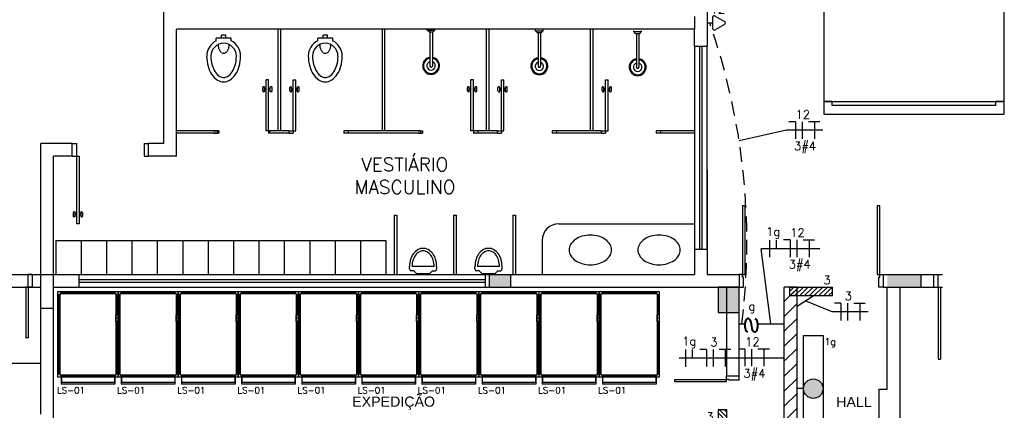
# Model space of a CAD drawing. Extents: x -118.2 to -44.5, y -40.2 to 1.8.
# Tile 51 of 56: x -89.7 to -78.1, y -10 to -5.4. Entities that reach past the tile are written whole.
import ezdxf
from ezdxf.enums import TextEntityAlignment as Align

# ---------------------------------------------------------------- set-up
doc = ezdxf.new("R2010")
doc.units = 0
doc.header["$MEASUREMENT"] = 0
doc.linetypes.add('HIDDEN', pattern=[0.375, 0.25, -0.125])
for name, color, linetype in [('calha', 150, 'Continuous'), ('CIRCUITOS', 2, 'Continuous'), ('Emergencia', 1, 'Continuous'), ('ILUMINACAO', 1, 'Continuous'), ('INTERRUPTORES', 1, 'Continuous'), ('LINHA', 40, 'Continuous'), ('PAREDES', 8, 'Continuous'), ('TOMADAS_ENERGIA', 1, 'Continuous'), ('TUB_ELETRICA', 5, 'Continuous'), ('TXT-AMB', 4, 'Continuous')]:
    doc.layers.add(name, color=color, linetype=linetype)
doc.styles.add('20--4-0', font='romans.shx', dxfattribs={"height": 0.08})
doc.styles.add('50-30', font='romans.shx', dxfattribs={"height": 0.16})
doc.styles.add('ROMANS', font='romans')
doc.styles.add('Texto Ambiente 1-50', font='arial.ttf', dxfattribs={"height": 0.12})

# ---------------------------------------------------------------- blocks, each defined once
blk = doc.blocks.new('PORTA 120 DUPLA')
at = {"layer": 'PAREDES'}
for p, q in [((-96.829, 44.041), (-96.779, 44.041)), ((-96.779, 44.041), (-96.779, 43.921)), ((-95.579, 44.041), (-95.579, 43.921)), ((-95.579, 44.041), (-95.529, 44.041)), ((-96.789, 43.891), (-96.829, 43.891)), ((-96.789, 43.921), (-96.789, 43.891)), ((-96.779, 43.921), (-96.789, 43.921)), ((-96.789, 43.891), (-96.789, 43.281)), ((-96.759, 43.891), (-96.789, 43.891)), ((-96.759, 43.281), (-96.759, 43.891)), ((-95.599, 43.891), (-95.599, 43.281)), ((-95.599, 43.891), (-95.569, 43.891)), ((-95.579, 43.921), (-95.569, 43.921)), ((-95.569, 43.921), (-95.569, 43.891)), ((-95.569, 43.281), (-95.569, 43.891)), ((-95.569, 43.891), (-95.529, 43.891)), ((-96.789, 43.281), (-96.759, 43.281)), ((-95.599, 43.281), (-95.569, 43.281))]:
    blk.add_line(p, q, dxfattribs=at)
blk = doc.blocks.new('PORTA 1.60X2.10 DUPLA')
at = {"layer": 'PAREDES'}
for p, q in [((-103.693, 43.276), (-103.643, 43.276)), ((-103.643, 43.276), (-103.643, 43.156)), ((-102.043, 43.276), (-102.043, 43.156)), ((-101.993, 43.276), (-102.043, 43.276)), ((-103.653, 43.126), (-103.693, 43.126)), ((-103.643, 43.156), (-103.653, 43.156)), ((-103.653, 43.156), (-103.653, 43.126)), ((-103.623, 43.126), (-103.653, 43.126)), ((-103.653, 43.126), (-103.653, 42.316)), ((-103.623, 42.316), (-103.623, 43.126)), ((-102.033, 43.126), (-102.063, 43.126)), ((-102.063, 43.126), (-102.063, 42.316)), ((-102.043, 43.156), (-102.033, 43.156)), ((-102.033, 43.156), (-102.033, 43.126)), ((-102.033, 42.316), (-102.033, 43.126)), ((-102.033, 43.126), (-101.993, 43.126)), ((-103.653, 42.316), (-103.623, 42.316)), ((-102.063, 42.316), (-102.033, 42.316))]:
    blk.add_line(p, q, dxfattribs=at)
blk = doc.blocks.new('LS-01')
at = {"layer": 'PAREDES'}
for p, q in [((-156.233, 63.489), (-156.233, 63.407)), ((-155.599, 63.426), (-156.233, 63.426)), ((-155.599, 63.407), (-156.233, 63.407)), ((-156.231, 63.489), (-156.231, 63.426)), ((-155.602, 63.489), (-155.602, 63.426)), ((-155.599, 63.489), (-155.599, 63.407))]:
    blk.add_line(p, q, dxfattribs=at)
for points in [[(-156.271, 64.466), (-156.246, 64.466), (-156.246, 64.479), (-156.233, 64.479), (-156.233, 64.504)], [(-156.259, 63.527), (-156.259, 64.466)], [(-155.586, 64.479), (-155.586, 63.515), (-156.246, 63.515), (-156.246, 64.479), (-155.586, 64.479)], [(-156.233, 64.492), (-155.599, 64.492)], [(-155.599, 64.504), (-155.599, 64.479), (-155.586, 64.479), (-155.586, 64.466), (-155.561, 64.466)], [(-155.574, 64.466), (-155.574, 64.225)], [(-155.561, 64.225), (-155.586, 64.225)], [(-155.561, 64.149), (-155.586, 64.149), (-155.586, 64.225), (-155.561, 64.225), (-155.561, 64.149)], [(-155.561, 64.187), (-155.586, 64.187), (-155.586, 64.187)], [(-155.561, 64.149), (-155.586, 64.149)], [(-155.574, 64.149), (-155.574, 63.527)], [(-156.233, 63.489), (-156.233, 63.515), (-156.246, 63.515), (-156.246, 63.527), (-156.271, 63.527)], [(-155.561, 63.527), (-155.586, 63.527), (-155.586, 63.515), (-155.599, 63.515), (-155.599, 63.489)], [(-155.599, 63.502), (-156.233, 63.502)]]:
    blk.add_lwpolyline(points, dxfattribs=at)
blk.add_lwpolyline([(-156.271, 63.489), (-156.271, 64.504), (-155.561, 64.504), (-155.561, 63.489)], close=True, dxfattribs=at)
at = {"layer": 'PAREDES', "style": '20--4-0'}
blk.add_text('LS-01', height=0.075, dxfattribs=at).set_placement((-156.282, 63.298))
blk = doc.blocks.new('CUBA')
blk.add_lwpolyline([(0, 0, 0.07067), (0.014, -0.099, 0.082314), (0.051, -0.177, 0.106842), (0.112, -0.233, 0.13438), (0.175, -0.25, 0.13438), (0.238, -0.233, 0.106842), (0.299, -0.177, 0.082314), (0.336, -0.099, 0.07067), (0.35, 0, 0.07067), (0.336, 0.099, 0.082314), (0.299, 0.177, 0.106842), (0.238, 0.233, 0.13438), (0.175, 0.25, 0.13438), (0.112, 0.233, 0.106842), (0.051, 0.177, 0.082314), (0.014, 0.099, 0.07067)], format="xyb", close=True)
blk = doc.blocks.new('ENTORNO')
at = {"layer": 'PAREDES'}
for p, q in [((101.609, -2.709), (101.609, 0.141)), ((108.029, -1.009), (108.029, -1.559)), ((107.879, -1.209), (107.879, -1.359)), ((107.879, -1.359), (101.759, -1.359)), ((101.759, -2.859), (101.759, -1.359)), ((102.959, -1.359), (102.959, -2.559)), ((102.989, -1.359), (102.989, -2.559)), ((104.189, -1.359), (104.189, -2.559)), ((104.219, -1.359), (104.219, -2.559)), ((104.724, -1.372), (104.724, -1.362)), ((104.744, -1.392), (104.724, -1.372)), ((104.724, -1.372), (104.814, -1.372)), ((104.744, -1.392), (104.794, -1.392)), ((104.754, -1.392), (104.754, -1.792)), ((104.784, -1.392), (104.784, -1.792)), ((104.794, -1.392), (104.814, -1.372)), ((104.814, -1.372), (104.814, -1.362)), ((105.419, -1.359), (105.419, -2.559)), ((105.449, -1.359), (105.449, -2.559)), ((106.003, -1.377), (106.003, -1.367)), ((106.023, -1.397), (106.003, -1.377)), ((106.003, -1.377), (106.093, -1.377)), ((106.073, -1.397), (106.093, -1.377)), ((106.093, -1.377), (106.093, -1.367)), ((106.649, -1.359), (106.649, -2.559)), ((106.679, -1.359), (106.679, -2.559)), ((107.164, -1.388), (107.164, -1.378)), ((107.184, -1.408), (107.164, -1.388)), ((107.164, -1.388), (107.254, -1.388)), ((107.234, -1.408), (107.254, -1.388)), ((107.254, -1.388), (107.254, -1.378)), ((107.879, -1.559), (107.879, -1.359)), ((102.405, -1.466), (102.23, -1.466)), ((102.23, -1.496), (102.23, -1.466)), ((102.293, -1.466), (102.293, -1.431)), ((102.343, -1.431), (102.293, -1.431)), ((102.343, -1.466), (102.343, -1.431)), ((102.405, -1.496), (102.405, -1.466)), ((103.606, -1.466), (103.431, -1.466)), ((103.431, -1.496), (103.431, -1.466)), ((103.493, -1.466), (103.493, -1.431)), ((103.543, -1.431), (103.493, -1.431)), ((103.543, -1.466), (103.543, -1.431)), ((103.606, -1.496), (103.606, -1.466)), ((106.023, -1.397), (106.073, -1.397)), ((106.033, -1.397), (106.033, -1.797)), ((106.063, -1.397), (106.063, -1.797)), ((107.184, -1.408), (107.234, -1.408)), ((107.194, -1.408), (107.194, -1.808)), ((107.224, -1.408), (107.224, -1.808)), ((107.879, -1.559), (107.879, -3.959)), ((107.879, -1.559), (108.029, -1.559)), ((107.939, -1.559), (107.939, -3.959)), ((107.969, -1.559), (107.969, -3.959)), ((108.029, -3.959), (108.029, -1.559)), ((102.819, -2.559), (102.819, -1.959)), ((102.849, -1.959), (102.819, -1.959)), ((102.849, -2.559), (102.849, -1.959)), ((103.139, -2.559), (103.139, -1.959)), ((103.139, -1.959), (103.169, -1.959)), ((103.169, -2.559), (103.169, -1.959)), ((105.239, -2.559), (105.239, -1.959)), ((105.269, -1.959), (105.239, -1.959)), ((105.269, -2.559), (105.269, -1.959)), ((105.599, -2.559), (105.599, -1.959)), ((105.599, -1.959), (105.629, -1.959)), ((105.629, -2.559), (105.629, -1.959)), ((106.829, -2.559), (106.829, -1.959)), ((106.829, -1.959), (106.859, -1.959)), ((106.859, -2.559), (106.859, -1.959)), ((102.779, -2.089), (102.779, -2.049)), ((102.799, -2.039), (102.789, -2.039)), ((102.799, -2.099), (102.799, -2.039)), ((102.819, -2.059), (102.799, -2.059)), ((102.819, -2.079), (102.799, -2.079)), ((102.869, -2.059), (102.849, -2.059)), ((102.869, -2.079), (102.849, -2.079)), ((102.869, -2.099), (102.869, -2.039)), ((102.879, -2.039), (102.869, -2.039)), ((102.889, -2.089), (102.889, -2.049)), ((103.099, -2.089), (103.099, -2.049)), ((103.109, -2.039), (103.119, -2.039)), ((103.119, -2.099), (103.119, -2.039)), ((103.119, -2.059), (103.139, -2.059)), ((103.119, -2.079), (103.139, -2.079)), ((103.169, -2.059), (103.189, -2.059)), ((103.169, -2.079), (103.189, -2.079)), ((103.189, -2.039), (103.199, -2.039)), ((103.189, -2.099), (103.189, -2.039)), ((103.209, -2.089), (103.209, -2.049)), ((105.199, -2.089), (105.199, -2.049)), ((105.219, -2.039), (105.209, -2.039)), ((105.219, -2.099), (105.219, -2.039)), ((105.239, -2.059), (105.219, -2.059)), ((105.239, -2.079), (105.219, -2.079)), ((105.289, -2.059), (105.269, -2.059)), ((105.289, -2.079), (105.269, -2.079)), ((105.299, -2.039), (105.289, -2.039)), ((105.289, -2.099), (105.289, -2.039)), ((105.309, -2.089), (105.309, -2.049)), ((105.559, -2.089), (105.559, -2.049)), ((105.569, -2.039), (105.579, -2.039)), ((105.579, -2.099), (105.579, -2.039)), ((105.579, -2.059), (105.599, -2.059)), ((105.579, -2.079), (105.599, -2.079)), ((105.629, -2.059), (105.649, -2.059)), ((105.629, -2.079), (105.649, -2.079)), ((105.649, -2.039), (105.659, -2.039)), ((105.649, -2.099), (105.649, -2.039)), ((105.669, -2.089), (105.669, -2.049)), ((106.789, -2.089), (106.789, -2.049)), ((106.799, -2.039), (106.809, -2.039)), ((106.809, -2.099), (106.809, -2.039)), ((106.809, -2.059), (106.829, -2.059)), ((106.809, -2.079), (106.829, -2.079)), ((106.859, -2.059), (106.879, -2.059)), ((106.859, -2.079), (106.879, -2.079)), ((106.879, -2.039), (106.889, -2.039)), ((106.879, -2.099), (106.879, -2.039)), ((106.899, -2.089), (106.899, -2.049)), ((102.799, -2.099), (102.789, -2.099)), ((102.879, -2.099), (102.869, -2.099)), ((103.109, -2.099), (103.119, -2.099)), ((103.189, -2.099), (103.199, -2.099)), ((105.219, -2.099), (105.209, -2.099)), ((105.299, -2.099), (105.289, -2.099)), ((105.569, -2.099), (105.579, -2.099)), ((105.649, -2.099), (105.659, -2.099)), ((106.799, -2.099), (106.809, -2.099)), ((106.879, -2.099), (106.889, -2.099)), ((102.259, -2.559), (101.759, -2.559)), ((102.259, -2.589), (101.759, -2.589)), ((102.199, -2.559), (102.249, -2.559)), ((102.199, -2.589), (102.249, -2.589)), ((102.249, -2.559), (102.249, -2.589)), ((102.259, -2.559), (102.259, -2.589)), ((102.819, -2.559), (102.819, -2.559)), ((102.849, -2.559), (102.819, -2.559)), ((102.849, -2.559), (102.849, -2.589)), ((102.899, -2.559), (102.849, -2.559)), ((102.899, -2.589), (102.849, -2.589)), ((102.859, -2.559), (102.859, -2.589)), ((103.089, -2.559), (102.859, -2.559)), ((103.089, -2.589), (102.859, -2.589)), ((103.089, -2.559), (103.089, -2.589)), ((103.089, -2.559), (103.139, -2.559)), ((103.089, -2.589), (103.139, -2.589)), ((103.139, -2.559), (103.139, -2.589)), ((103.139, -2.559), (103.169, -2.559)), ((103.169, -2.559), (103.169, -2.559)), ((103.739, -2.559), (103.739, -2.589)), ((103.789, -2.559), (103.739, -2.559)), ((103.789, -2.589), (103.739, -2.589)), ((104.644, -2.559), (103.789, -2.559)), ((103.789, -2.559), (103.789, -2.589)), ((104.644, -2.589), (103.789, -2.589)), ((104.619, -2.559), (104.669, -2.559)), ((104.619, -2.589), (104.669, -2.589)), ((104.644, -2.559), (104.644, -2.589)), ((104.669, -2.559), (104.669, -2.589)), ((105.269, -2.559), (105.239, -2.559)), ((105.239, -2.559), (105.239, -2.559)), ((105.319, -2.559), (105.269, -2.559)), ((105.269, -2.559), (105.269, -2.589)), ((105.319, -2.589), (105.269, -2.589)), ((105.549, -2.559), (105.319, -2.559)), ((105.319, -2.559), (105.319, -2.589)), ((105.549, -2.589), (105.319, -2.589)), ((105.549, -2.559), (105.549, -2.589)), ((105.549, -2.559), (105.599, -2.559)), ((105.549, -2.589), (105.599, -2.589)), ((105.599, -2.559), (105.599, -2.589)), ((105.599, -2.559), (105.629, -2.559)), ((105.629, -2.559), (105.629, -2.559)), ((106.199, -2.559), (106.199, -2.589)), ((106.249, -2.559), (106.199, -2.559)), ((106.249, -2.589), (106.199, -2.589)), ((106.779, -2.559), (106.249, -2.559)), ((106.249, -2.559), (106.249, -2.589)), ((106.779, -2.589), (106.249, -2.589)), ((106.779, -2.559), (106.779, -2.589)), ((106.779, -2.559), (106.829, -2.559)), ((106.779, -2.589), (106.829, -2.589)), ((106.829, -2.559), (106.829, -2.589)), ((106.829, -2.559), (106.859, -2.559)), ((106.859, -2.559), (106.859, -2.559)), ((107.429, -2.559), (107.429, -2.589)), ((107.479, -2.559), (107.429, -2.559)), ((107.479, -2.589), (107.429, -2.589)), ((107.479, -2.559), (107.479, -2.589)), ((107.879, -2.559), (107.479, -2.559)), ((107.879, -2.589), (107.479, -2.589)), ((100.159, -4.259), (100.159, -2.709)), ((100.529, -2.709), (100.159, -2.709)), ((100.529, -2.859), (100.529, -2.709)), ((100.529, -2.709), (100.579, -2.709)), ((100.579, -2.709), (100.579, -2.859)), ((101.379, -2.709), (101.379, -2.859)), ((101.379, -2.709), (101.429, -2.709)), ((101.429, -2.859), (101.429, -2.709)), ((101.609, -2.709), (101.429, -2.709)), ((100.309, -4.259), (100.309, -2.859)), ((100.529, -2.859), (100.309, -2.859)), ((100.529, -2.859), (100.609, -2.859)), ((100.579, -2.859), (100.579, -3.659)), ((100.609, -2.859), (100.609, -3.659)), ((101.379, -2.859), (101.429, -2.859)), ((101.759, -2.859), (101.429, -2.859)), ((100.539, -3.529), (100.539, -3.569)), ((100.559, -3.519), (100.549, -3.519)), ((100.559, -3.579), (100.549, -3.579)), ((100.559, -3.519), (100.559, -3.579)), ((100.579, -3.539), (100.559, -3.539)), ((100.579, -3.559), (100.559, -3.559)), ((100.629, -3.539), (100.609, -3.539)), ((100.629, -3.559), (100.609, -3.559)), ((100.639, -3.519), (100.629, -3.519)), ((100.629, -3.519), (100.629, -3.579)), ((100.639, -3.579), (100.629, -3.579)), ((100.649, -3.529), (100.649, -3.569)), ((104.334, -3.559), (104.334, -4.259)), ((104.334, -3.559), (104.364, -3.559)), ((104.364, -3.559), (104.364, -4.259)), ((105.034, -3.559), (105.034, -4.259)), ((105.034, -3.559), (105.064, -3.559)), ((105.064, -3.559), (105.064, -4.259)), ((105.734, -3.559), (105.734, -4.259)), ((105.734, -3.559), (105.764, -3.559)), ((105.764, -3.559), (105.764, -4.259)), ((100.609, -3.659), (100.579, -3.659)), ((106.279, -3.659), (107.879, -3.659)), ((100.334, -3.859), (104.234, -3.859)), ((100.334, -3.859), (100.334, -4.259)), ((100.634, -3.859), (100.634, -4.259)), ((100.934, -3.859), (100.934, -4.259)), ((101.234, -3.859), (101.234, -4.259)), ((101.534, -3.859), (101.534, -4.259)), ((101.834, -3.859), (101.834, -4.259)), ((102.134, -3.859), (102.134, -4.259)), ((102.434, -3.859), (102.434, -4.259)), ((102.734, -3.859), (102.734, -4.259)), ((103.034, -3.859), (103.034, -4.259)), ((103.334, -3.859), (103.334, -4.259)), ((103.634, -3.859), (103.634, -4.259)), ((103.934, -3.859), (103.934, -4.259)), ((104.234, -3.859), (104.234, -4.259)), ((104.334, -3.859), (104.334, -4.259)), ((106.079, -3.859), (106.079, -4.259)), ((107.879, -3.959), (108.029, -3.959)), ((107.879, -3.959), (107.879, -4.259)), ((108.029, -3.959), (108.029, -4.259)), ((104.514, -4.194), (104.514, -4.164)), ((104.805, -4.164), (104.544, -4.164)), ((104.835, -4.194), (104.835, -4.164)), ((105.287, -4.194), (105.287, -4.164)), ((105.578, -4.164), (105.317, -4.164)), ((105.608, -4.194), (105.608, -4.164)), ((100.009, -4.409), (100.009, -4.259)), ((100.059, -4.259), (100.009, -4.259)), ((100.059, -4.409), (100.059, -4.259)), ((100.059, -4.259), (100.159, -4.259)), ((104.564, -4.214), (104.534, -4.214)), ((104.596, -4.247), (104.564, -4.214)), ((104.745, -4.25), (104.603, -4.25)), ((104.752, -4.247), (104.785, -4.214)), ((104.785, -4.214), (104.815, -4.214)), ((105.337, -4.214), (105.307, -4.214)), ((105.37, -4.247), (105.337, -4.214)), ((105.518, -4.25), (105.377, -4.25)), ((105.525, -4.247), (105.558, -4.214)), ((105.558, -4.214), (105.588, -4.214)), ((110.709, -4.409), (110.709, -4.259)), ((110.709, -4.259), (110.759, -4.259)), ((110.759, -4.409), (110.759, -4.259)), ((99.979, -4.409), (99.979, -5.009)), ((100.009, -4.409), (99.979, -4.409)), ((100.059, -4.409), (100.009, -4.409)), ((100.009, -4.409), (100.009, -5.009)), ((100.059, -4.409), (100.159, -4.409)), ((110.709, -4.409), (110.759, -4.409)), ((110.759, -4.409), (110.789, -4.409)), ((110.759, -4.409), (110.759, -5.259)), ((110.789, -4.409), (110.789, -5.259)), ((100.009, -5.009), (99.979, -5.009)), ((99.089, -5.309), (100.159, -5.309)), ((110.759, -5.259), (110.789, -5.259))]:
    blk.add_line(p, q, dxfattribs=at)
for points in [[(111.541, -2.213), (111.541, 1.087), (109.407, 1.087), (109.407, -2.213)], [(111.541, -2.365), (111.541, -2.213), (111.49, -2.213), (111.439, -2.213), (111.439, -2.263), (109.509, -2.263), (109.509, -2.213), (109.458, -2.213), (109.407, -2.213), (109.407, -2.365)]]:
    blk.add_lwpolyline(points, close=True, dxfattribs=at)
for centre, radius, start, end in [((102.318, -1.676), 0.2, 115.8419, 180), ((102.318, -1.676), 0.2, 0, 64.1581), ((103.518, -1.676), 0.2, 115.8419, 180), ((103.518, -1.676), 0.2, 0, 64.1581), ((102.318, -1.676), 0.15, 0, 180), ((102.413, -1.541), 0.161, 180, 194.7754), ((102.366, -1.553), 0.112, 194.7754, 212.4871), ((102.336, -1.572), 0.0769, 212.4871, 236.9556), ((102.299, -1.572), 0.0769, 303.0444, 327.5129), ((102.269, -1.553), 0.112, 327.5129, 345.2246), ((102.222, -1.541), 0.161, 345.2246, 360), ((103.518, -1.676), 0.15, 0, 180), ((103.614, -1.541), 0.161, 180, 194.7754), ((103.567, -1.553), 0.112, 194.7754, 212.4871), ((103.537, -1.572), 0.0769, 212.4871, 236.9556), ((103.5, -1.572), 0.0769, 303.0444, 327.5129), ((103.47, -1.553), 0.112, 327.5129, 345.2246), ((103.423, -1.541), 0.161, 345.2246, 360), ((102.581, -1.676), 0.464, 180, 195.1958), ((102.581, -1.676), 0.414, 180, 195.1958), ((102.318, -1.601), 0.0427, 236.9556, 270), ((102.318, -1.601), 0.0427, 270, 303.0444), ((102.054, -1.676), 0.414, 344.8042, 0), ((102.054, -1.676), 0.464, 344.8042, 0), ((103.782, -1.676), 0.464, 180, 195.1958), ((103.782, -1.676), 0.414, 180, 195.1958), ((103.518, -1.601), 0.0427, 236.9556, 270), ((103.518, -1.601), 0.0427, 270, 303.0444), ((103.255, -1.676), 0.414, 344.8042, 0), ((103.255, -1.676), 0.464, 344.8042, 0), ((104.769, -1.792), 0.1, 98.6269, 81.3731), ((104.769, -1.792), 0.09, 98.6269, 81.3731), ((104.769, -1.792), 0.05, 107.4576, 72.5424), ((106.048, -1.797), 0.1, 98.6269, 81.3731), ((106.048, -1.797), 0.09, 98.6269, 81.3731), ((107.209, -1.808), 0.1, 98.6269, 81.3731), ((107.209, -1.808), 0.09, 98.6269, 81.3731), ((102.451, -1.711), 0.329, 195.1958, 213.2544), ((102.451, -1.711), 0.279, 195.1958, 213.2544), ((102.184, -1.711), 0.279, 326.7456, 344.8042), ((102.184, -1.711), 0.329, 326.7456, 344.8042), ((103.652, -1.711), 0.329, 195.1958, 213.2544), ((103.652, -1.711), 0.279, 195.1958, 213.2544), ((103.385, -1.711), 0.279, 326.7456, 344.8042), ((103.385, -1.711), 0.329, 326.7456, 344.8042), ((104.769, -1.792), 0.015, 180, 0), ((106.048, -1.797), 0.05, 107.4576, 72.5424), ((106.048, -1.797), 0.015, 180, 0), ((107.209, -1.808), 0.05, 107.4576, 72.5424), ((107.209, -1.808), 0.015, 180, 0), ((102.369, -1.765), 0.231, 213.2544, 237.7204), ((102.369, -1.765), 0.181, 213.2544, 237.7204), ((102.318, -1.847), 0.134, 237.7204, 270), ((102.318, -1.847), 0.0842, 237.7204, 270), ((102.318, -1.847), 0.0842, 270, 302.2796), ((102.318, -1.847), 0.134, 270, 302.2796), ((102.266, -1.765), 0.181, 302.2796, 326.7456), ((102.266, -1.765), 0.231, 302.2796, 326.7456), ((103.57, -1.765), 0.231, 213.2544, 237.7204), ((103.57, -1.765), 0.181, 213.2544, 237.7204), ((103.518, -1.847), 0.134, 237.7204, 270), ((103.518, -1.847), 0.0842, 237.7204, 270), ((103.518, -1.847), 0.0842, 270, 302.2796), ((103.518, -1.847), 0.134, 270, 302.2796), ((103.467, -1.765), 0.181, 302.2796, 326.7456), ((103.467, -1.765), 0.231, 302.2796, 326.7456), ((102.789, -2.049), 0.01, 90, 180), ((102.789, -2.089), 0.01, 180, 270), ((102.879, -2.049), 0.01, 0, 90), ((102.879, -2.089), 0.01, 270, 0), ((103.109, -2.049), 0.01, 90, 180), ((103.109, -2.089), 0.01, 180, 270), ((103.199, -2.049), 0.01, 0, 90), ((103.199, -2.089), 0.01, 270, 0), ((105.209, -2.049), 0.01, 90, 180), ((105.209, -2.089), 0.01, 180, 270), ((105.299, -2.049), 0.01, 0, 90), ((105.299, -2.089), 0.01, 270, 0), ((105.569, -2.049), 0.01, 90, 180), ((105.569, -2.089), 0.01, 180, 270), ((105.659, -2.049), 0.01, 0, 90), ((105.659, -2.089), 0.01, 270, 0), ((106.799, -2.049), 0.01, 90, 180), ((106.799, -2.089), 0.01, 180, 270), ((106.889, -2.049), 0.01, 0, 90), ((106.889, -2.089), 0.01, 270, 0), ((100.549, -3.529), 0.01, 90, 180), ((100.549, -3.569), 0.01, 180, 270), ((100.639, -3.529), 0.01, 0, 90), ((100.639, -3.569), 0.01, 270, 0), ((106.279, -3.859), 0.2, 90, 180), ((104.674, -4.071), 0.121, 90, 119.0061), ((104.674, -4.071), 0.121, 60.9939, 90), ((105.447, -4.071), 0.121, 90, 119.0061), ((105.447, -4.071), 0.121, 60.9939, 90), ((104.738, -4.145), 0.222, 143.2376, 162.8054), ((104.738, -4.145), 0.192, 143.2376, 162.8054), ((104.699, -4.116), 0.173, 119.0061, 143.2376), ((104.699, -4.116), 0.143, 119.0061, 143.2376), ((104.674, -4.071), 0.0913, 90, 119.0061), ((104.674, -4.071), 0.0913, 60.9939, 90), ((104.649, -4.116), 0.143, 36.7624, 60.9939), ((104.649, -4.116), 0.173, 36.7624, 60.9939), ((104.61, -4.145), 0.192, 17.1946, 36.7624), ((104.61, -4.145), 0.222, 17.1946, 36.7624), ((105.512, -4.145), 0.222, 143.2376, 162.8054), ((105.512, -4.145), 0.192, 143.2376, 162.8054), ((105.472, -4.116), 0.173, 119.0061, 143.2376), ((105.472, -4.116), 0.143, 119.0061, 143.2376), ((105.447, -4.071), 0.0913, 90, 119.0061), ((105.447, -4.071), 0.0913, 60.9939, 90), ((105.423, -4.116), 0.143, 36.7624, 60.9939), ((105.423, -4.116), 0.173, 36.7624, 60.9939), ((105.383, -4.145), 0.192, 17.1946, 36.7624), ((105.383, -4.145), 0.222, 17.1946, 36.7624), ((104.8, -4.164), 0.286, 162.8054, 180), ((104.8, -4.164), 0.256, 162.8054, 180), ((104.548, -4.164), 0.256, 0, 17.1946), ((104.548, -4.164), 0.286, 0, 17.1946), ((105.574, -4.164), 0.286, 162.8054, 180), ((105.574, -4.164), 0.256, 162.8054, 180), ((105.321, -4.164), 0.256, 0, 17.1946), ((105.321, -4.164), 0.286, 0, 17.1946), ((104.534, -4.194), 0.02, 180, 270), ((104.603, -4.24), 0.01, 225, 270), ((104.745, -4.24), 0.01, 270, 315), ((104.815, -4.194), 0.02, 270, 0), ((105.307, -4.194), 0.02, 180, 270), ((105.377, -4.24), 0.01, 225, 270), ((105.518, -4.24), 0.01, 270, 315), ((105.588, -4.194), 0.02, 270, 0)]:
    blk.add_arc(centre, radius, start, end, dxfattribs=at)
at = {"layer": 'PAREDES', "rotation": 90}
for p in [(106.65, -4.144), (107.462, -4.144)]:
    blk.add_blockref('CUBA', p, dxfattribs=at)
at = {"layer": 'PAREDES', "style": '50-30'}
for s, p in [('VESTIÁRIO', (103.944, -3.038)), ('MASCULINO', (103.864, -3.305))]:
    blk.add_text(s, height=0.16, dxfattribs=at).set_placement(p)
blk = doc.blocks.new('IRANT09')
at = {"linetype": 'Continuous'}
blk.add_line((0, 0.87), (0, 0), dxfattribs=at)
at = {"linetype": 'Continuous', "style": 'ROMANS', "width": 1.5}
blk.add_text('s', height=3, dxfattribs=at).set_placement((-1.81, 0.88))
at = {"linetype": 'Continuous', "style": 'ROMANS', "flags": 8}
blk.add_attdef('009', text='', height=1.6, dxfattribs=at).set_placement((2.7, 1.34), align=Align.MIDDLE_CENTER)
blk = doc.blocks.new('LF4X408')
for p, q in [((-630, 115), (630, 115)), ((-630, -115), (-630, 115)), ((630, 115), (630, -115)), ((630, -115), (-630, -115))]:
    blk.add_line(p, q)
blk.add_circle((0, 0), 115)
at = {"style": 'ROMANS', "flags": 8}
for tag, p in [('009', (591, 199)), ('001', (-624, -200))]:
    blk.add_attdef(tag, text='', height=80, dxfattribs=at).set_placement(p, align=Align.MIDDLE_CENTER)
blk.add_attdef('020', text='', height=80, dxfattribs=at).set_placement((566, -164), align=Align.TOP_LEFT)
blk = doc.blocks.new('BlocoAutonomo')
h = blk.add_hatch()
h.set_pattern_fill('ANSI31', color=256, scale=0.25, style=0)
h.set_pattern_definition([(45, (2e-17, 0.32), (-0.56127, 0.56127), [])])
h.paths.add_polyline_path([(-5, 1), (-5, -1), (5, -1), (5, 1)])
for p, q in [((5, 1), (-5, 1)), ((-5, 1), (-5, -1)), ((5, 1), (5, -1)), ((5, -1), (-5, -1))]:
    blk.add_line(p, q)
at = {"style": 'ROMANS', "flags": 8}
for tag, p in [('020', (-4.07, 3.14)), ('001', (3.39, 3.29))]:
    blk.add_attdef(tag, text='', height=1.2, dxfattribs=at).set_placement(p, align=Align.MIDDLE_CENTER)
blk = doc.blocks.new('TEBAI01')
for p, q in [((-1.62, 1.95), (-0.35, 4.14)), ((0.35, 4.14), (1.63, 1.92)), ((-1.3, 1.32), (1.28, 1.32)), ((0, 0), (0, 1.32))]:
    blk.add_line(p, q)
for centre, start, end in [((0, 3.97), 26.0479, 153.9521), ((-1.3, 1.71), 143.1332, 270.777), ((1.3, 1.71), 267.1811, 32.5689)]:
    blk.add_arc(centre, 0.393, start, end)
at = {"style": 'ROMANS', "flags": 8}
for tag, p in [('020', (-5.03, 2.2)), ('001', (3.56, 2.23))]:
    blk.add_attdef(tag, text='', height=1.6, dxfattribs=at).set_placement(p, align=Align.MIDDLE_CENTER)

msp = doc.modelspace()

# ---------------------------------------------------------------- hatches: boundary and pattern name
at = {"layer": 'calha'}
h = msp.add_hatch(dxfattribs=at)
h.set_pattern_fill('ANSI31', color=256, style=0)
h.set_pattern_definition([(45, (-92.47007, 71.10702), (-0.08838835, 0.08838835), [])])
h.paths.add_polyline_path([(-80.702, -11.821), (-80.552, -11.821), (-80.552, -8.527), (-80.702, -8.527)])
h.paths.add_polyline_path([(-80.552, -12.257), (-80.702, -12.257), (-80.702, -27.377), (-80.552, -27.377)])
at = {"layer": 'ILUMINACAO'}
h = msp.add_hatch(color=256, dxfattribs=at)
edge = h.paths.add_edge_path()
edge.add_line((-80.245, -9.097), (-80.245, -10.357))
edge = h.paths.add_edge_path()
edge.add_line((-80.245, -10.357), (-80.475, -10.357))
edge = h.paths.add_edge_path()
edge.add_line((-80.475, -10.357), (-80.475, -9.097))
edge = h.paths.add_edge_path()
edge.add_line((-80.475, -9.097), (-80.245, -9.097))
edge = h.paths.add_edge_path()
edge.add_arc((-80.36, -9.727), 0.115, 0, 360)
h.paths.add_polyline_path([(-80.242, -9.265), (-80.079, -9.265), (-80.079, -9.105), (-80.242, -9.105)], flags=9)
at = {"layer": 'PAREDES', "lineweight": -3}
for points in [[(-83.935, -8.527), (-83.935, -8.377), (-84.185, -8.377), (-84.185, -8.527)], [(-79.085, -8.527), (-79.085, -8.377), (-79.485, -8.377), (-79.485, -8.527)]]:
    msp.add_hatch(color=256, dxfattribs=at).paths.add_polyline_path(points)
h = msp.add_hatch(color=256, dxfattribs=at)
h.dxf.hatch_style = 1
h.paths.add_polyline_path([(-81.235, -8.527), (-81.485, -8.527), (-81.485, -8.827), (-81.235, -8.827)])

# ---------------------------------------------------------------- linework, layer by layer
at = {"layer": 'calha'}
for p, q in [((-80.702, -11.893), (-80.702, -8.527)), ((-80.552, -8.527), (-80.702, -8.527)), ((-80.552, -27.377), (-80.552, -8.527))]:
    msp.add_line(p, q, dxfattribs=at)
at = {"layer": 'CIRCUITOS'}
for p, q in [((-80.57, -6.571), (-80.647, -6.571)), ((-80.57, -6.571), (-80.57, -6.774)), ((-80.491, -6.571), (-80.491, -6.774)), ((-80.418, -6.569), (-80.282, -6.569)), ((-80.347, -6.569), (-80.347, -6.774)), ((-80.878, -7.971), (-80.878, -8.174)), ((-80.799, -7.971), (-80.799, -8.073)), ((-80.633, -7.968), (-80.71, -7.968)), ((-80.633, -7.968), (-80.633, -8.172)), ((-80.554, -7.968), (-80.554, -8.172)), ((-80.481, -7.966), (-80.344, -7.966)), ((-80.41, -7.966), (-80.41, -8.172)), ((-80.033, -8.717), (-80.11, -8.717)), ((-80.033, -8.717), (-80.033, -8.921)), ((-79.954, -8.717), (-79.954, -8.921)), ((-79.881, -8.715), (-79.745, -8.715)), ((-79.81, -8.715), (-79.81, -8.921)), ((-81.868, -9.266), (-81.868, -9.47)), ((-81.789, -9.266), (-81.789, -9.368)), ((-81.622, -9.263), (-81.699, -9.263)), ((-81.622, -9.263), (-81.622, -9.467)), ((-81.543, -9.263), (-81.543, -9.467)), ((-81.471, -9.261), (-81.334, -9.261)), ((-81.399, -9.261), (-81.399, -9.467)), ((-81.168, -9.259), (-81.245, -9.259)), ((-81.168, -9.259), (-81.168, -9.462)), ((-81.089, -9.259), (-81.089, -9.462)), ((-81.016, -9.257), (-80.879, -9.257)), ((-80.945, -9.257), (-80.945, -9.462))]:
    msp.add_line(p, q, dxfattribs=at)
at = {"layer": 'LINHA'}
for p, q in [((-80.675, -6.672), (-81.234, -6.796)), ((-80.247, -6.672), (-80.675, -6.672)), ((-80.284, -8.073), (-80.974, -8.073)), ((-80.861, -8.962), (-80.974, -8.073)), ((-80.138, -8.819), (-80.456, -8.689)), ((-79.71, -8.819), (-80.138, -8.819)), ((-80.702, -9.368), (-81.943, -9.368))]:
    msp.add_line(p, q, dxfattribs=at)
at = {"layer": 'PAREDES', "lineweight": -3}
for p, q in [((-89.485, -10.027), (-89.485, -7.139)), ((-89.335, -16.077), (-89.335, -7.139)), ((-81.765, -7.139), (-81.765, -8.377)), ((-81.615, -7.139), (-81.615, -8.377)), ((-90.367, -8.377), (-89.035, -8.377)), ((-89.035, -8.527), (-89.035, -8.377)), ((-89.035, -8.377), (-84.235, -8.377)), ((-84.235, -8.377), (-81.765, -8.377)), ((-84.235, -8.377), (-84.235, -8.527)), ((-84.185, -8.527), (-84.185, -8.377)), ((-83.935, -8.527), (-83.935, -8.377)), ((-81.615, -8.377), (-81.235, -8.377)), ((-81.235, -8.377), (-81.235, -8.527)), ((-79.535, -8.377), (-79.535, -8.527)), ((-79.535, -8.377), (-78.835, -8.377)), ((-79.085, -8.527), (-79.085, -8.377)), ((-90.367, -8.527), (-89.485, -8.527)), ((-89.335, -8.527), (-89.035, -8.527)), ((-89.035, -8.527), (-84.235, -8.527)), ((-84.235, -8.527), (-82.835, -8.527)), ((-82.835, -8.527), (-81.235, -8.527)), ((-79.535, -8.527), (-78.835, -8.527)), ((-79.485, -9.732), (-79.485, -8.527)), ((-79.335, -18.377), (-79.335, -8.527)), ((-89.485, -8.777), (-89.335, -8.777)), ((-79.585, -9.732), (-79.485, -9.732)), ((-79.585, -9.732), (-79.585, -10.332))]:
    msp.add_line(p, q, dxfattribs=at)
at = {"layer": 'PAREDES', "linetype": 'Continuous', "lineweight": -3}
for p, q in [((-89.035, -8.437), (-84.235, -8.437)), ((-89.035, -8.467), (-84.235, -8.467))]:
    msp.add_line(p, q, dxfattribs=at)
at = {"layer": 'PAREDES', "lineweight": -3}
msp.add_lwpolyline([(-81.235, -8.527), (-81.485, -8.527), (-81.485, -8.827), (-81.235, -8.827), (-81.235, -8.527)], close=True, dxfattribs=at)
msp.add_lwpolyline([(-81.385, -8.527), (-81.385, -9.577), (-81.235, -9.577), (-81.235, -8.527)], dxfattribs=at)
at = {"layer": 'TUB_ELETRICA'}
for p, q in [((-80.552, -8.75), (-80.36, -8.628)), ((-81.02, -8.962), (-80.702, -8.962)), ((-80.475, -9.727), (-80.552, -9.727))]:
    msp.add_line(p, q, dxfattribs=at)
at = {"layer": 'TUB_ELETRICA', "linetype": 'HIDDEN', "ltscale": 0.7}
msp.add_arc((-89.073, -8.002), 7.929, 353.0218, 19.1442, dxfattribs=at)

# ---------------------------------------------------------------- block references
at = {"layer": 'Emergencia', "lineweight": 5}
ref = msp.add_blockref('BlocoAutonomo', (-80.385, -8.577), dxfattribs=dict(at, xscale=0.05039999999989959, yscale=0.05039999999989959, zscale=0.05039999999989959, rotation=180))
ref.add_attrib('001', '3', dxfattribs={"layer": '0', "height": 0.1, "style": 'ROMANS', "flags": 8}).set_placement((-80.199, -8.443), align=Align.MIDDLE_CENTER)
ref = msp.add_blockref('BlocoAutonomo', (-81.435, -10.224), dxfattribs=dict(at, xscale=0.05039999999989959, yscale=0.05039999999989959, zscale=0.05039999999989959, rotation=90))
ref.add_attrib('001', '3', dxfattribs={"layer": '0', "height": 0.1, "style": 'ROMANS', "flags": 8}).set_placement((-81.581, -10.06), align=Align.MIDDLE_CENTER)
at = {"layer": 'ILUMINACAO'}
ref = msp.add_blockref('LF4X408', (-80.36, -9.727), dxfattribs=dict(at, xscale=0.001, yscale=0.001, zscale=0.001, rotation=270))
ref.add_attrib('009', '1g', dxfattribs={"layer": '0', "height": 0.08, "style": 'ROMANS', "flags": 8}).set_placement((-80.16, -9.171), align=Align.MIDDLE_CENTER)
at = {"layer": 'INTERRUPTORES', "lineweight": 5}
ref = msp.add_blockref('IRANT09', (-81.235, -8.966), dxfattribs=dict(at, xscale=-0.07500000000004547, yscale=0.07500000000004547, zscale=0.07500000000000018, rotation=270))
ref.add_attrib('009', 'g', dxfattribs={"layer": '0', "linetype": 'Continuous', "height": 0.1, "style": 'ROMANS', "flags": 8}).set_placement((-81.084, -8.753), align=Align.MIDDLE_CENTER)
at = {"layer": 'PAREDES'}
msp.add_blockref('ENTORNO', (-189.644, -4.118), dxfattribs=at)
at = {"layer": 'PAREDES', "lineweight": -3, "rotation": 180}
msp.add_blockref('PORTA 1.60X2.10 DUPLA', (-183.228, 34.749), dxfattribs=at)
at = {"layer": 'PAREDES', "lineweight": -3}
for p in [(66.987, -73.081), (67.697, -73.081), (68.408, -73.081), (69.118, -73.081), (69.829, -73.081), (70.539, -73.081), (71.25, -73.081), (71.96, -73.081), (72.671, -73.081), (73.381, -73.081)]:
    msp.add_blockref('LS-01', p, dxfattribs=at)
at = {"layer": 'PAREDES', "lineweight": -3, "xscale": -1, "rotation": 270}
msp.add_blockref('PORTA 120 DUPLA', (-125.276, 85.952), dxfattribs=at)
at = {"layer": 'TOMADAS_ENERGIA'}
ref = msp.add_blockref('TEBAI01', (-81.615, -5.402), dxfattribs=dict(at, xscale=0.0500000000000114, yscale=0.0500000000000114, zscale=0.0500000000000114, rotation=270))
ref.add_attrib('001', '12', dxfattribs={"layer": '0', "height": 0.1, "style": 'ROMANS', "flags": 8}).set_placement((-81.487, -5.241), align=Align.MIDDLE_CENTER)

# ---------------------------------------------------------------- texts
at = {"layer": 'CIRCUITOS', "style": 'ROMANS'}
for s, p in [('12', (-80.483, -6.535)), ('3#4', (-80.457, -6.908)), ('1g', (-80.834, -7.92)), ('12', (-80.546, -7.932)), ('3#4', (-80.52, -8.306)), ('3', (-79.946, -8.681)), ('1g', (-81.824, -9.215)), ('3', (-81.535, -9.227)), ('12', (-81.08, -9.223)), ('3#4', (-81.055, -9.596))]:
    msp.add_text(s, height=0.1, dxfattribs=at).set_placement(p, align=Align.CENTER)
at = {"layer": 'TXT-AMB', "lineweight": -3, "char_height": 0.12, "width": 2.88721, "attachment_point": 1, "style": 'Texto Ambiente 1-50'}
for s, insert in [('EXPEDIÇÃO', (-85.807, -9.82)), ('HALL ', (-80.089, -9.825))]:
    msp.add_mtext(s, dxfattribs=dict(at, insert=insert))

doc.saveas('drawing.dxf')
